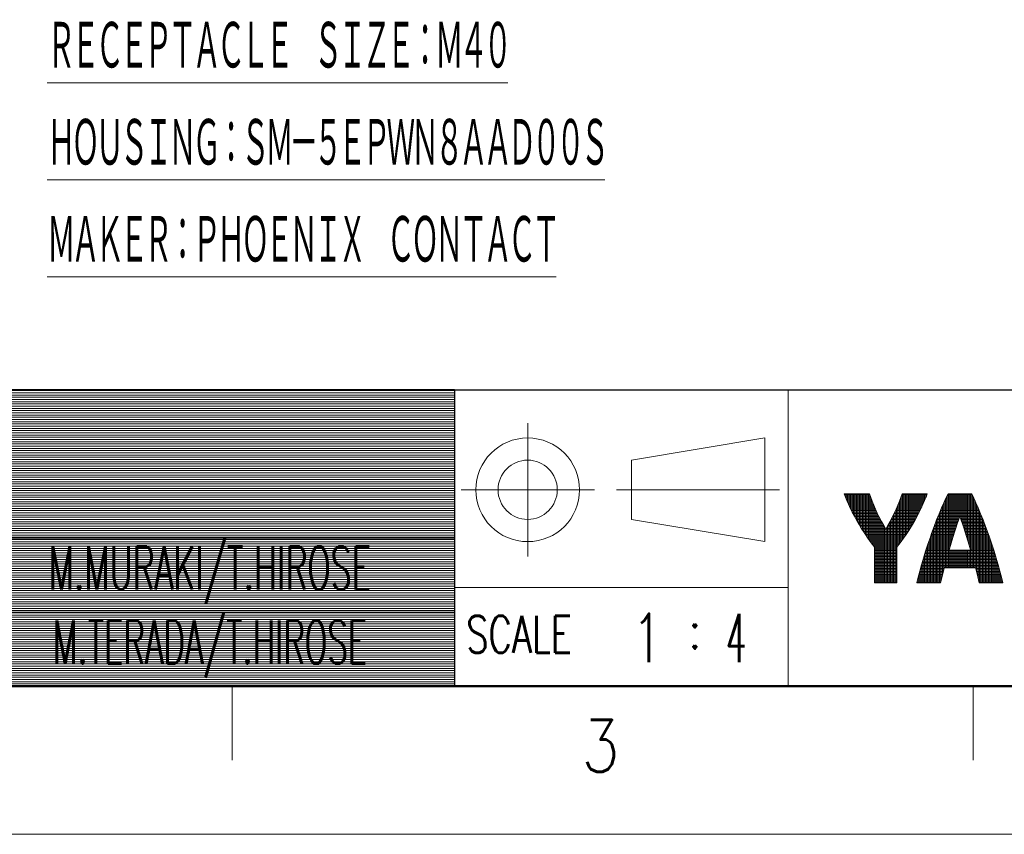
# Model space of a CAD drawing. Header units: millimetres. Extents: x 0 to 1733, y 0 to 1188.
# Tile 2 of 157: x 383 to 648, y 0 to 220. Entities that reach past the tile are written whole.
import ezdxf

# ---------------------------------------------------------------- set-up
doc = ezdxf.new("R2010")
doc.units = ezdxf.units.MM
doc.header["$LTSCALE"] = 0.727559
doc.layers.add('NoLayerName_001', color=7, linetype='Continuous')
doc.styles.get("Standard").update_dxf_attribs({"font": 'txt', "bigfont": 'extfont2'})

# ---------------------------------------------------------------- blocks, each defined once
blk = doc.blocks.new('*X157')
at = {"color": 2, "linetype": 'Continuous', "lineweight": 13}
for p, q in [((0.012, 5.936), (0.012, 6.001)), ((0.112, 5.679), (0.112, 6.001)), ((0.212, 5.441), (0.212, 6.001)), ((0.312, 5.218), (0.312, 6.001)), ((0.412, 5.005), (0.412, 6.001)), ((0.512, 4.803), (0.512, 6.001)), ((0.612, 4.609), (0.612, 6.001)), ((0.712, 4.421), (0.712, 6.001)), ((0.812, 4.239), (0.812, 6.001)), ((0.912, 4.065), (0.912, 6.001)), ((1.012, 3.893), (1.012, 6.001)), ((1.112, 3.728), (1.112, 6.001)), ((1.212, 3.565), (1.212, 6.001)), ((1.312, 3.41), (1.312, 6.001)), ((1.412, 3.255), (1.412, 6.001)), ((1.512, 3.109), (1.512, 6.001)), ((1.612, 2.964), (1.612, 6.001)), ((3.912, 2.893), (3.912, 6.001)), ((4.012, 3.034), (4.012, 6.001)), ((4.112, 3.18), (4.112, 6.001)), ((4.212, 3.331), (4.212, 6.001)), ((4.312, 3.485), (4.312, 6.001)), ((4.412, 3.643), (4.412, 6.001)), ((4.512, 3.809), (4.512, 6.001)), ((4.612, 3.976), (4.612, 6.001)), ((4.712, 4.149), (4.712, 6.001)), ((4.812, 4.329), (4.812, 6.001)), ((4.912, 4.512), (4.912, 6.001)), ((5.012, 4.703), (5.012, 6.001)), ((5.112, 4.902), (5.112, 6.001)), ((5.212, 5.108), (5.212, 6.001)), ((5.312, 5.324), (5.312, 6.001)), ((5.412, 5.554), (5.412, 6.001)), ((5.512, 5.801), (5.512, 6.001)), ((0, 5.967), (1.699, 5.967)), ((0.038, 5.867), (1.734, 5.867)), ((0.076, 5.767), (1.769, 5.767)), ((0.116, 5.667), (1.806, 5.667)), ((0.157, 5.567), (1.844, 5.567)), ((0.2, 5.467), (1.883, 5.467)), ((0.244, 5.367), (1.923, 5.367)), ((1.712, 2.824), (1.712, 5.931)), ((1.812, 2.69), (1.812, 5.653)), ((1.912, 2.558), (1.912, 5.395)), ((3.652, 5.367), (5.331, 5.367)), ((3.692, 5.467), (5.374, 5.467)), ((3.712, 2.622), (3.712, 5.517)), ((3.731, 5.567), (5.417, 5.567)), ((3.769, 5.667), (5.458, 5.667)), ((3.806, 5.767), (5.499, 5.767)), ((3.812, 2.754), (3.812, 5.784)), ((3.841, 5.867), (5.537, 5.867)), ((3.876, 5.967), (5.575, 5.967)), ((0.289, 5.267), (1.964, 5.267)), ((0.335, 5.167), (2.006, 5.167)), ((0.382, 5.067), (2.05, 5.067)), ((0.431, 4.967), (2.093, 4.967)), ((0.48, 4.867), (2.139, 4.867)), ((0.529, 4.767), (2.185, 4.767)), ((0.582, 4.667), (2.232, 4.667)), ((2.012, 2.433), (2.012, 5.155)), ((2.112, 0), (2.112, 4.927)), ((2.212, 0), (2.212, 4.71)), ((3.342, 4.667), (4.993, 4.667)), ((3.389, 4.767), (5.045, 4.767)), ((3.412, 0), (3.412, 4.816)), ((3.435, 4.867), (5.095, 4.867)), ((3.481, 4.967), (5.144, 4.967)), ((3.512, 0), (3.512, 5.037)), ((3.525, 5.067), (5.193, 5.067)), ((3.568, 5.167), (5.239, 5.167)), ((3.611, 5.267), (5.286, 5.267)), ((3.612, 2.494), (3.612, 5.269)), ((0.634, 4.567), (2.281, 4.567)), ((0.687, 4.467), (2.33, 4.467)), ((0.742, 4.367), (2.38, 4.367)), ((0.796, 4.267), (2.432, 4.267)), ((0.853, 4.167), (2.483, 4.167)), ((0.91, 4.067), (2.537, 4.067)), ((2.312, 0), (2.312, 4.504)), ((2.412, 0), (2.412, 4.306)), ((2.512, 0), (2.512, 4.113)), ((3.012, 0), (3.012, 4.019)), ((3.038, 4.067), (4.664, 4.067)), ((3.091, 4.167), (4.722, 4.167)), ((3.112, 0), (3.112, 4.207)), ((3.143, 4.267), (4.778, 4.267)), ((3.194, 4.367), (4.833, 4.367)), ((3.212, 0), (3.212, 4.401)), ((3.245, 4.467), (4.888, 4.467)), ((3.294, 4.567), (4.941, 4.567)), ((3.312, 0), (3.312, 4.605)), ((0.968, 3.967), (2.591, 3.967)), ((1.027, 3.867), (2.645, 3.867)), ((1.088, 3.767), (2.702, 3.767)), ((1.148, 3.667), (2.759, 3.667)), ((1.211, 3.567), (4.364, 3.567)), ((1.274, 3.467), (4.3, 3.467)), ((1.339, 3.367), (4.235, 3.367)), ((2.612, 0), (2.612, 3.929)), ((2.712, 0), (2.712, 3.75)), ((2.812, 0), (2.812, 3.66)), ((2.816, 3.667), (4.426, 3.667)), ((2.873, 3.767), (4.487, 3.767)), ((2.912, 0), (2.912, 3.836)), ((2.929, 3.867), (4.547, 3.867)), ((2.984, 3.967), (4.607, 3.967)), ((1.404, 3.267), (4.171, 3.267)), ((1.472, 3.167), (4.103, 3.167)), ((1.54, 3.067), (4.035, 3.067)), ((1.609, 2.967), (3.965, 2.967)), ((1.681, 2.867), (3.894, 2.867)), ((1.753, 2.767), (3.822, 2.767)), ((1.829, 2.667), (3.746, 2.667)), ((1.905, 2.567), (3.67, 2.567)), ((1.984, 2.467), (3.59, 2.467)), ((2.037, 2.367), (3.537, 2.367)), ((2.037, 2.267), (3.537, 2.267)), ((2.037, 2.167), (3.537, 2.167)), ((2.037, 2.067), (3.537, 2.067)), ((2.037, 1.967), (3.537, 1.967)), ((2.037, 1.867), (3.537, 1.867)), ((2.037, 1.767), (3.537, 1.767)), ((2.037, 1.667), (3.537, 1.667)), ((2.037, 1.567), (3.537, 1.567)), ((2.037, 1.467), (3.537, 1.467)), ((2.037, 1.367), (3.537, 1.367)), ((2.037, 1.267), (3.537, 1.267)), ((2.037, 1.167), (3.537, 1.167)), ((2.037, 1.067), (3.537, 1.067)), ((2.037, 0.967), (3.537, 0.967)), ((2.037, 0.867), (3.537, 0.867)), ((2.037, 0.767), (3.537, 0.767)), ((2.037, 0.667), (3.537, 0.667)), ((2.037, 0.567), (3.537, 0.567)), ((2.037, 0.467), (3.537, 0.467)), ((2.037, 0.367), (3.537, 0.367)), ((2.037, 0.267), (3.537, 0.267)), ((2.037, 0.167), (3.537, 0.167)), ((2.037, 0.067), (3.537, 0.067))]:
    blk.add_line(p, q, dxfattribs=at)
blk = doc.blocks.new('*X162')
at = {"color": 2, "linetype": 'Continuous', "lineweight": 13}
for p, q in [((2.109, 1), (2.109, 6)), ((2.209, 2.39), (2.209, 6)), ((2.309, 2.726), (2.309, 6)), ((2.409, 3.052), (2.409, 6)), ((2.509, 3.369), (2.509, 6)), ((2.609, 3.678), (2.609, 6)), ((2.709, 3.978), (2.709, 6)), ((2.809, 4.269), (2.809, 6)), ((2.909, 4.414), (2.909, 6)), ((3.009, 4.126), (3.009, 6)), ((3.109, 3.83), (3.109, 6)), ((3.209, 3.526), (3.209, 6)), ((3.309, 3.214), (3.309, 6)), ((3.409, 2.892), (3.409, 6)), ((3.509, 2.562), (3.509, 6)), ((3.609, 2.222), (3.609, 6)), ((1.786, 5.366), (3.982, 5.366)), ((1.809, 0.936), (1.809, 5.417)), ((1.831, 5.466), (3.937, 5.466)), ((1.877, 5.566), (3.891, 5.566)), ((1.909, 1), (1.909, 5.634)), ((1.924, 5.666), (3.844, 5.666)), ((1.971, 5.766), (3.797, 5.766)), ((2.009, 1), (2.009, 5.844)), ((2.019, 5.866), (3.749, 5.866)), ((2.068, 5.966), (3.7, 5.966)), ((3.709, 1), (3.709, 5.949)), ((3.809, 1), (3.809, 5.743)), ((3.909, 1), (3.909, 5.527)), ((1.488, 4.666), (4.28, 4.666)), ((1.509, 0), (1.509, 4.717)), ((1.529, 4.766), (4.239, 4.766)), ((1.571, 4.866), (4.197, 4.866)), ((1.609, 0.106), (1.609, 4.956)), ((1.613, 4.966), (4.155, 4.966)), ((1.655, 5.066), (4.113, 5.066)), ((1.699, 5.166), (4.069, 5.166)), ((1.709, 0.532), (1.709, 5.189)), ((1.742, 5.266), (4.026, 5.266)), ((4.009, 0.738), (4.009, 5.305)), ((4.109, 0.327), (4.109, 5.077)), ((4.209, 0), (4.209, 4.838)), ((1.251, 4.066), (2.739, 4.066)), ((1.29, 4.166), (2.773, 4.166)), ((1.309, 0), (1.309, 4.216)), ((1.328, 4.266), (2.808, 4.266)), ((1.368, 4.366), (2.843, 4.366)), ((1.408, 4.466), (2.878, 4.466)), ((1.409, 0), (1.409, 4.468)), ((1.448, 4.566), (4.32, 4.566)), ((2.89, 4.466), (4.36, 4.466)), ((2.925, 4.366), (4.4, 4.366)), ((2.96, 4.266), (4.44, 4.266)), ((2.995, 4.166), (4.478, 4.166)), ((3.029, 4.066), (4.516, 4.066)), ((4.309, 0), (4.309, 4.596)), ((4.409, 0), (4.409, 4.345)), ((4.509, 0), (4.509, 4.087)), ((0.992, 3.366), (2.508, 3.366)), ((1.009, 0), (1.009, 3.412)), ((1.028, 3.466), (2.54, 3.466)), ((1.065, 3.566), (2.572, 3.566)), ((1.101, 3.666), (2.605, 3.666)), ((1.109, 0), (1.109, 3.686)), ((1.138, 3.766), (2.638, 3.766)), ((1.175, 3.866), (2.671, 3.866)), ((1.209, 0), (1.209, 3.954)), ((1.213, 3.966), (2.705, 3.966)), ((3.063, 3.966), (4.555, 3.966)), ((3.097, 3.866), (4.593, 3.866)), ((3.13, 3.766), (4.63, 3.766)), ((3.163, 3.666), (4.667, 3.666)), ((3.196, 3.566), (4.703, 3.566)), ((3.228, 3.466), (4.74, 3.466)), ((3.26, 3.366), (4.776, 3.366)), ((4.609, 0), (4.609, 3.825)), ((4.709, 0), (4.709, 3.552)), ((0.75, 2.666), (2.291, 2.666)), ((0.784, 2.766), (2.321, 2.766)), ((0.809, 0), (0.809, 2.839)), ((0.818, 2.866), (2.351, 2.866)), ((0.852, 2.966), (2.382, 2.966)), ((0.886, 3.066), (2.413, 3.066)), ((0.909, 0), (0.909, 3.131)), ((0.921, 3.166), (2.444, 3.166)), ((0.956, 3.266), (2.476, 3.266)), ((3.292, 3.266), (4.812, 3.266)), ((3.324, 3.166), (4.847, 3.166)), ((3.355, 3.066), (4.882, 3.066)), ((3.386, 2.966), (4.916, 2.966)), ((3.417, 2.866), (4.95, 2.866)), ((3.447, 2.766), (4.984, 2.766)), ((3.477, 2.666), (5.018, 2.666)), ((4.809, 0), (4.809, 3.275)), ((4.909, 0), (4.909, 2.988)), ((5.009, 0), (5.009, 2.694)), ((0.555, 2.066), (5.213, 2.066)), ((0.587, 2.166), (5.181, 2.166)), ((0.609, 0), (0.609, 2.234)), ((0.619, 2.266), (2.172, 2.266)), ((0.652, 2.366), (2.202, 2.366)), ((0.684, 2.466), (2.231, 2.466)), ((0.709, 0), (0.709, 2.542)), ((0.716, 2.566), (2.261, 2.566)), ((2.209, 1), (2.209, 2.2)), ((2.309, 1), (2.309, 2.2)), ((2.409, 1), (2.409, 2.2)), ((2.509, 1), (2.509, 2.2)), ((2.609, 1), (2.609, 2.2)), ((2.709, 1), (2.709, 2.2)), ((2.809, 1), (2.809, 2.2)), ((2.909, 1), (2.909, 2.2)), ((3.009, 1), (3.009, 2.2)), ((3.109, 1), (3.109, 2.2)), ((3.209, 1), (3.209, 2.2)), ((3.309, 1), (3.309, 2.2)), ((3.409, 1), (3.409, 2.2)), ((3.507, 2.566), (5.051, 2.566)), ((3.509, 1), (3.509, 2.2)), ((3.537, 2.466), (5.084, 2.466)), ((3.566, 2.366), (5.116, 2.366)), ((3.595, 2.266), (5.149, 2.266)), ((3.609, 1), (3.609, 2.2)), ((5.109, 0), (5.109, 2.39)), ((5.209, 0), (5.209, 2.08)), ((0.344, 1.366), (5.424, 1.366)), ((0.373, 1.466), (5.395, 1.466)), ((0.402, 1.566), (5.366, 1.566)), ((0.409, 0), (0.409, 1.588)), ((0.432, 1.666), (5.336, 1.666)), ((0.463, 1.766), (5.305, 1.766)), ((0.493, 1.866), (5.274, 1.866)), ((0.509, 0), (0.509, 1.915)), ((0.524, 1.966), (5.244, 1.966)), ((5.309, 0), (5.309, 1.756)), ((5.409, 0), (5.409, 1.42)), ((0.15, 0.666), (1.742, 0.666)), ((0.176, 0.766), (1.766, 0.766)), ((0.203, 0.866), (1.791, 0.866)), ((0.209, 0), (0.209, 0.886)), ((0.231, 0.966), (1.816, 0.966)), ((0.258, 1.066), (5.51, 1.066)), ((0.286, 1.166), (5.482, 1.166)), ((0.309, 0), (0.309, 1.246)), ((0.314, 1.266), (5.453, 1.266)), ((3.951, 0.966), (5.537, 0.966)), ((3.977, 0.866), (5.565, 0.866)), ((4.002, 0.766), (5.592, 0.766)), ((4.026, 0.666), (5.618, 0.666)), ((5.509, 0), (5.509, 1.07)), ((5.609, 0), (5.609, 0.704)), ((0, 0.066), (1.599, 0.066)), ((0.009, 0), (0.009, 0.102)), ((0.024, 0.166), (1.622, 0.166)), ((0.048, 0.266), (1.645, 0.266)), ((0.072, 0.366), (1.669, 0.366)), ((0.098, 0.466), (1.692, 0.466)), ((0.109, 0), (0.109, 0.507)), ((0.124, 0.566), (1.717, 0.566)), ((4.051, 0.566), (5.644, 0.566)), ((4.075, 0.466), (5.67, 0.466)), ((4.099, 0.366), (5.696, 0.366)), ((4.122, 0.266), (5.72, 0.266)), ((4.146, 0.166), (5.744, 0.166)), ((4.169, 0.066), (5.768, 0.066)), ((5.709, 0), (5.709, 0.313))]:
    blk.add_line(p, q, dxfattribs=at)
blk = doc.blocks.new('JZB_0007')
at = {"layer": 'NoLayerName_001', "color": 3, "lineweight": 13, "char_height": 3.27, "attachment_point": 5}
for s, insert in [('\\A1;\\W0.7500;1', (0.818, 1.635)), ('\\A1;\\W0.5000;4', (6.818, 1.635))]:
    blk.add_mtext(s, dxfattribs=dict(at, insert=insert))
blk = doc.blocks.new('JZB_0008')
at = {"layer": 'NoLayerName_001', "color": 3, "lineweight": 13, "char_height": 2.91, "attachment_point": 5}
for s, insert in [('\\A1;\\W0.5667;M.MURAKI/T.HIROSE', (81.91, 6.82)), ('\\A1;\\W0.5543;M.TERADA/T.HIROSE', (81.91, 1.82))]:
    blk.add_mtext(s, dxfattribs=dict(at, insert=insert))
blk = doc.blocks.new('*X116')
at = {"color": 7, "linetype": 'Continuous', "lineweight": 13}
for p, q in [((0, 19.8), (100, 19.8)), ((0, 19.65), (100, 19.65)), ((0, 19.5), (100, 19.5)), ((0, 19.35), (100, 19.35)), ((0, 19.2), (100, 19.2)), ((0, 19.05), (100, 19.05)), ((0, 18.9), (100, 18.9)), ((0, 18.75), (100, 18.75)), ((0, 18.6), (100, 18.6)), ((0, 18.45), (100, 18.45)), ((0, 18.3), (100, 18.3)), ((0, 18.15), (100, 18.15)), ((0, 18), (100, 18)), ((0, 17.85), (100, 17.85)), ((0, 17.7), (100, 17.7)), ((0, 17.55), (100, 17.55)), ((0, 17.4), (100, 17.4)), ((0, 17.25), (100, 17.25)), ((0, 17.1), (100, 17.1)), ((0, 16.95), (100, 16.95)), ((0, 16.8), (100, 16.8)), ((0, 16.65), (100, 16.65)), ((0, 16.5), (100, 16.5)), ((0, 16.35), (100, 16.35)), ((0, 16.2), (100, 16.2)), ((0, 16.05), (100, 16.05)), ((0, 15.9), (100, 15.9)), ((0, 15.75), (100, 15.75)), ((0, 15.6), (100, 15.6)), ((0, 15.45), (100, 15.45)), ((0, 15.3), (100, 15.3)), ((0, 15.15), (100, 15.15)), ((0, 15), (100, 15)), ((0, 14.85), (100, 14.85)), ((0, 14.7), (100, 14.7)), ((0, 14.55), (100, 14.55)), ((0, 14.4), (100, 14.4)), ((0, 14.25), (100, 14.25)), ((0, 14.1), (100, 14.1)), ((0, 13.95), (100, 13.95)), ((0, 13.8), (100, 13.8)), ((0, 13.65), (100, 13.65)), ((0, 13.5), (100, 13.5)), ((0, 13.35), (100, 13.35)), ((0, 13.2), (100, 13.2)), ((0, 13.05), (100, 13.05)), ((0, 12.9), (100, 12.9)), ((0, 12.75), (100, 12.75)), ((0, 12.6), (100, 12.6)), ((0, 12.45), (100, 12.45)), ((0, 12.3), (100, 12.3)), ((0, 12.15), (100, 12.15)), ((0, 12), (100, 12)), ((0, 11.85), (100, 11.85)), ((0, 11.7), (100, 11.7)), ((0, 11.55), (100, 11.55)), ((0, 11.4), (100, 11.4)), ((0, 11.25), (100, 11.25)), ((0, 11.1), (100, 11.1)), ((0, 10.95), (100, 10.95)), ((0, 10.8), (100, 10.8)), ((0, 10.65), (100, 10.65)), ((0, 10.5), (100, 10.5)), ((0, 10.35), (100, 10.35)), ((0, 10.2), (100, 10.2)), ((0, 10.05), (100, 10.05)), ((0, 9.9), (100, 9.9)), ((0, 9.75), (100, 9.75)), ((0, 9.6), (100, 9.6)), ((0, 9.45), (100, 9.45)), ((0, 9.3), (100, 9.3)), ((0, 9.15), (100, 9.15)), ((0, 9), (100, 9)), ((0, 8.85), (100, 8.85)), ((0, 8.7), (100, 8.7)), ((0, 8.55), (100, 8.55)), ((0, 8.4), (100, 8.4)), ((0, 8.25), (100, 8.25)), ((0, 8.1), (100, 8.1)), ((0, 7.95), (100, 7.95)), ((0, 7.8), (100, 7.8)), ((0, 7.65), (100, 7.65)), ((0, 7.5), (100, 7.5)), ((0, 7.35), (100, 7.35)), ((0, 7.2), (100, 7.2)), ((0, 7.05), (100, 7.05)), ((0, 6.9), (100, 6.9)), ((0, 6.75), (100, 6.75)), ((0, 6.6), (100, 6.6)), ((0, 6.45), (100, 6.45)), ((0, 6.3), (100, 6.3)), ((0, 6.15), (100, 6.15)), ((0, 6), (100, 6)), ((0, 5.85), (100, 5.85)), ((0, 5.7), (100, 5.7)), ((0, 5.55), (100, 5.55)), ((0, 5.4), (100, 5.4)), ((0, 5.25), (100, 5.25)), ((0, 5.1), (100, 5.1)), ((0, 4.95), (100, 4.95)), ((0, 4.8), (100, 4.8)), ((0, 4.65), (100, 4.65)), ((0, 4.5), (100, 4.5)), ((0, 4.35), (100, 4.35)), ((0, 4.2), (100, 4.2)), ((0, 4.05), (100, 4.05)), ((0, 3.9), (100, 3.9)), ((0, 3.75), (100, 3.75)), ((0, 3.6), (100, 3.6)), ((0, 3.45), (100, 3.45)), ((0, 3.3), (100, 3.3)), ((0, 3.15), (100, 3.15)), ((0, 3), (100, 3)), ((0, 2.85), (100, 2.85)), ((0, 2.7), (100, 2.7)), ((0, 2.55), (100, 2.55)), ((0, 2.4), (100, 2.4)), ((0, 2.25), (100, 2.25)), ((0, 2.1), (100, 2.1)), ((0, 1.95), (100, 1.95)), ((0, 1.8), (100, 1.8)), ((0, 1.65), (100, 1.65)), ((0, 1.5), (100, 1.5)), ((0, 1.35), (100, 1.35)), ((0, 1.2), (100, 1.2)), ((0, 1.05), (100, 1.05)), ((0, 0.9), (100, 0.9)), ((0, 0.75), (100, 0.75)), ((0, 0.6), (100, 0.6)), ((0, 0.45), (100, 0.45)), ((0, 0.3), (100, 0.3)), ((0, 0.15), (100, 0.15)), ((0, 0), (100, 0))]:
    blk.add_line(p, q, dxfattribs=at)
blk = doc.blocks.new('JZB_0009')
at = {"layer": 'NoLayerName_001', "color": 7, "linetype": 'Continuous', "lineweight": 25}
for p, q in [((100, 20), (0, 20)), ((100, 20), (100, 0)), ((0, 0), (100, 0))]:
    blk.add_line(p, q, dxfattribs=at)
blk.add_blockref('*X116', (0, 0.15))

msp = doc.modelspace()

# ---------------------------------------------------------------- linework, layer by layer
at = {"layer": 'NoLayerName_001', "color": 7, "linetype": 'Continuous', "lineweight": 25}
msp.add_line((100, 120), (1640, 120), dxfattribs=at)
at = {"layer": 'NoLayerName_001', "color": 2, "linetype": 'Continuous', "lineweight": 13}
for p, q in [((500, 120), (500, 40)), ((589.9999995, 120), (589.99999753, 40)), ((519.72010202, 111.04442507), (519.72010202, 75.04442507)), ((583.72810266, 107.03081559), (547.72810266, 101.03081559)), ((583.72810266, 79.03081559), (583.72810266, 107.03081559)), ((547.72810266, 101.03081559), (547.72810266, 85.03081559)), ((500, 100), (100, 100)), ((501.74011788, 93.0308149), (537.74011788, 93.03081628)), ((543.72810266, 93.03081559), (587.72810266, 93.03081559)), ((605.16811965, 91.93264893), (605.50133941, 91.04735606)), ((611.96874299, 91.93264893), (605.16811965, 91.93264893)), ((605.50133941, 91.04735606), (605.88465825, 90.10710602)), ((612.30887548, 90.95575662), (611.96874299, 91.93264893)), ((612.69025976, 89.94431532), (612.30887548, 90.95575662)), ((620.4282911, 90.95817367), (620.04779666, 89.9488511)), ((620.76744216, 91.93264893), (620.4282911, 90.95817367)), ((627.56751431, 91.93264893), (620.76744216, 91.93264893)), ((626.85085397, 90.10676901), (627.23423275, 91.04718495)), ((627.23423275, 91.04718495), (627.56751431, 91.93264893)), ((632.62389742, 90.81145302), (632.04052046, 89.54446629)), ((633.16874096, 91.93264893), (632.62389742, 90.81145302)), ((639.56699316, 91.93264893), (633.16874096, 91.93264893)), ((640.11179852, 90.8113249), (639.56699316, 91.93264893)), ((640.69515225, 89.54415521), (640.11179852, 90.8113249)), ((605.88465825, 90.10710602), (606.31880702, 89.11498714)), ((606.31880702, 89.11498714), (606.80345225, 88.07594149)), ((606.80345225, 88.07594149), (607.33690932, 86.9970929)), ((613.11306248, 88.90121406), (612.69025976, 89.94431532)), ((613.57696098, 87.83012471), (613.11306248, 88.90121406)), ((614.08106564, 86.73555251), (613.57696098, 87.83012471)), ((619.1623849, 87.83755517), (618.65855826, 86.74353307)), ((619.62573998, 88.9074591), (619.1623849, 87.83755517)), ((620.04779666, 89.9488511), (619.62573998, 88.9074591)), ((625.39848739, 86.99640318), (625.93196566, 88.07533214)), ((625.93196566, 88.07533214), (626.41665178, 89.11449993)), ((626.41665178, 89.11449993), (626.85085397, 90.10676901)), ((631.42258216, 88.13301707), (630.77593196, 86.58368277)), ((632.04052046, 89.54446629), (631.42258216, 88.13301707)), ((641.31308665, 88.13245723), (640.69515225, 89.54415521)), ((641.95975624, 86.5827987), (641.31308665, 88.13245723)), ((607.33690932, 86.9970929), (607.91584723, 85.88803156)), ((607.91584723, 85.88803156), (608.53502416, 84.76098438)), ((614.62384813, 85.62286263), (614.08106564, 86.73555251)), ((615.2030826, 84.49827281), (614.62384813, 85.62286263)), ((618.11572552, 85.63065754), (617.53605496, 84.50506665)), ((618.65855826, 86.74353307), (618.11572552, 85.63065754)), ((624.20042019, 84.76031275), (624.8195558, 85.88731704)), ((624.8195558, 85.88731704), (625.39848739, 86.99640318)), ((630.77593196, 86.58368277), (630.10836216, 84.90899496)), ((636.01238443, 84.85725364), (636.36731587, 85.86786868)), ((636.36731587, 85.86786868), (636.72071048, 84.86211696)), ((642.62737145, 84.90770478), (641.95975624, 86.5827987)), ((547.72810266, 85.03081559), (583.72810266, 79.03081559)), ((608.53502416, 84.76098438), (609.18711446, 83.6307767)), ((609.18711446, 83.6307767), (609.86270599, 82.5144797)), ((609.86270599, 82.5144797), (610.17556251, 82.01510506)), ((615.81580828, 83.36880184), (615.2030826, 84.49827281)), ((616.36781698, 82.39755546), (615.81580828, 83.36880184)), ((616.92246199, 83.37373116), (616.36781698, 82.39755546)), ((617.53605496, 84.50506665), (616.92246199, 83.37373116)), ((622.55883084, 82.01276104), (622.87294492, 82.51412045)), ((622.87294492, 82.51412045), (623.54841186, 83.63022334)), ((623.54841186, 83.63022334), (624.20042019, 84.76031275)), ((629.42947795, 83.12770207), (628.75032411, 81.26438652)), ((630.10836216, 84.90899496), (629.42947795, 83.12770207)), ((634.91847098, 81.57553816), (635.28611951, 82.7066562)), ((635.28611951, 82.7066562), (635.65141229, 83.80220234)), ((635.65141229, 83.80220234), (636.01238443, 84.85725364)), ((636.72071048, 84.86211696), (637.0802701, 83.81160462)), ((637.0802701, 83.81160462), (637.44434808, 82.72004509)), ((637.44434808, 82.72004509), (637.81105278, 81.59212354)), ((643.30632775, 83.12592317), (642.62737145, 84.90770478)), ((643.9855783, 81.26204345), (643.30632775, 83.12592317)), ((100, 80), (500, 80)), ((610.17556251, 82.01510506), (610.86095238, 80.95831108)), ((610.86095238, 80.95831108), (611.53394226, 79.96953506)), ((611.53394226, 79.96953506), (612.18255389, 79.0629864)), ((620.55261423, 79.06212292), (621.20095131, 79.96816438)), ((621.20095131, 79.96816438), (621.87367415, 80.95643286)), ((621.87367415, 80.95643286), (622.55883084, 82.01276104)), ((628.40132082, 80.27358939), (627.74688673, 78.34985938)), ((628.75032411, 81.26438652), (628.40132082, 80.27358939)), ((634.18509068, 79.23122052), (634.5506622, 80.41476597)), ((634.5506622, 80.41476597), (634.91847098, 81.57553816)), ((637.81105278, 81.59212354), (638.17825724, 80.43352398)), ((638.17825724, 80.43352398), (638.54362247, 79.25091499)), ((644.33166794, 80.2794667), (643.9855783, 81.26204345)), ((644.98636767, 78.35507071), (644.33166794, 80.2794667)), ((612.18255389, 79.0629864), (612.79659365, 78.24881928)), ((612.79659365, 78.24881928), (613.36822286, 77.5327231)), ((613.36822286, 77.53310545), (613.36822286, 67.92928167)), ((619.36741109, 77.5327231), (619.93882924, 78.2484231)), ((619.36741109, 67.92928167), (619.36741109, 77.5327231)), ((619.93882924, 78.2484231), (620.55261423, 79.06212292)), ((627.74688673, 78.34985938), (627.12651659, 76.43808207)), ((633.47097569, 76.82757343), (633.82431131, 78.03265993)), ((633.82431131, 78.03265993), (634.18509068, 79.23122052)), ((638.54362247, 79.25091499), (638.90463636, 78.05188344)), ((638.90463636, 78.05188344), (639.25866918, 76.84480837)), ((645.60704737, 76.44248933), (644.98636767, 78.35507071)), ((626.54899654, 74.56773729), (626.02097712, 72.76421033)), ((627.12651659, 76.43808207), (626.54899654, 74.56773729)), ((633.44378643, 76.73349277), (633.47097569, 76.82757343)), ((639.2908453, 76.73349277), (633.44378643, 76.73349277)), ((639.25866918, 76.84480837), (639.2908453, 76.73349277)), ((646.18490248, 74.57125169), (645.60704737, 76.44248933)), ((646.71326478, 72.7667943), (646.18490248, 74.57125169)), ((626.02097712, 72.76421033), (625.54688781, 71.04793154)), ((632.02368348, 71.51202309), (632.1313951, 71.93315004)), ((632.1313951, 71.93315004), (640.60323663, 71.93315004)), ((640.60323663, 71.93315004), (640.73412018, 71.42029608)), ((647.18768956, 71.04959485), (646.71326478, 72.7667943)), ((625.12906291, 69.43414262), (624.76800337, 67.93314002)), ((625.54688781, 71.04793154), (625.12906291, 69.43414262)), ((631.16790916, 67.93314002), (631.56057192, 69.6347715)), ((631.56057192, 69.6347715), (632.02368348, 71.51202309)), ((640.73412018, 71.42029608), (641.19181856, 69.56199488)), ((641.19181856, 69.56199488), (641.56727377, 67.93314002)), ((647.6058308, 69.4349346), (647.18768956, 71.04959485)), ((647.96717956, 67.93314002), (647.6058308, 69.4349346)), ((589.99999829, 66.66680332), (500.00000116, 66.6668)), ((613.36822286, 67.92928167), (619.36764994, 67.92928167)), ((624.76800337, 67.93314002), (631.16790916, 67.93314002)), ((641.56727377, 67.93314002), (647.96717956, 67.93314002)), ((500, 60), (100, 60)), ((440, 40), (440, 20)), ((640, 40), (640, 20))]:
    msp.add_line(p, q, dxfattribs=at)
at = {"layer": 'NoLayerName_001', "color": 7, "linetype": 'Continuous', "lineweight": 50}
msp.add_line((1640, 40), (100, 40), dxfattribs=at)
at = {"layer": 'NoLayerName_001', "color": 7, "linetype": 'Continuous', "lineweight": 13}
msp.add_line((1680, 0), (0, 0), dxfattribs=at)
at = {"layer": 'NoLayerName_001', "color": 2, "linetype": 'Continuous', "lineweight": 13}
for radius in [14, 8]:
    msp.add_circle((519.72010197, 93.03081294), radius, dxfattribs=at)

# ---------------------------------------------------------------- block references
at = {"layer": 'NoLayerName_001', "xscale": 4, "yscale": 4, "zscale": 4}
for name, p in [('JZB_0009', (100, 40)), ('JZB_0007', (548.72998047, 46.45999908)), ('*X157', (605.21856689, 67.92928314)), ('*X162', (624.83184814, 67.93314362)), ('JZB_0008', (106.36000061, 42.72000122))]:
    msp.add_blockref(name, p, dxfattribs=at)

# ---------------------------------------------------------------- texts
at = {"layer": 'NoLayerName_001', "color": 7, "lineweight": 13, "char_height": 14, "attachment_point": 7, "line_spacing_factor": 1.122857}
for s, insert in [('\\A1;\\W0.5000;\\T0.8333;\\LＲＥＣＥＰＴＡＣＬＥ\u3000ＳＩＺＥ：Ｍ４０\\l\\P\\LＨＯＵＳＩＮＧ：ＳＭ－５ＥＰＷＮ８ＡＡＤ００Ｓ\\l\\P\\LＭＡＫＥＲ：ＰＨＯＥＮＩＸ\u3000ＣＯＮＴＡＣＴ\\l', (390, 153.29908082)), ('\\A1;\\W0.5000;\\T0.8333;\\LＲＥＣＥＰＴＡＣＬＥ\u3000ＳＩＺＥ：Ｍ１２\\l\\P\\LＨＯＵＳＩＮＧ：ＳＡＣＣ－ＭＳＱ－Ｍ１２ＭＳ－２５－３，２\u3000ＳＣＯ\\l\\P\\LＭＡＫＥＲ：ＰＨＯＥＮＩＸ\u3000ＣＯＮＴＡＣＴ\\l', (110, 129.0254681))]:
    msp.add_mtext(s, dxfattribs=dict(at, insert=insert))
at = {"layer": 'NoLayerName_001', "color": 2, "lineweight": 13, "attachment_point": 7}
for s, insert, char_height in [('\\A1;\\W0.7000;SCALE', (503.15634575, 49.00654845), 10), ('\\A1;\\W0.8600;:', (562.99999576, 50.15956447), 10), ('\\A1;\\W0.8600;3', (534.217088, 16.904256), 14)]:
    msp.add_mtext(s, dxfattribs=dict(at, insert=insert, char_height=char_height))

doc.saveas('drawing.dxf')
